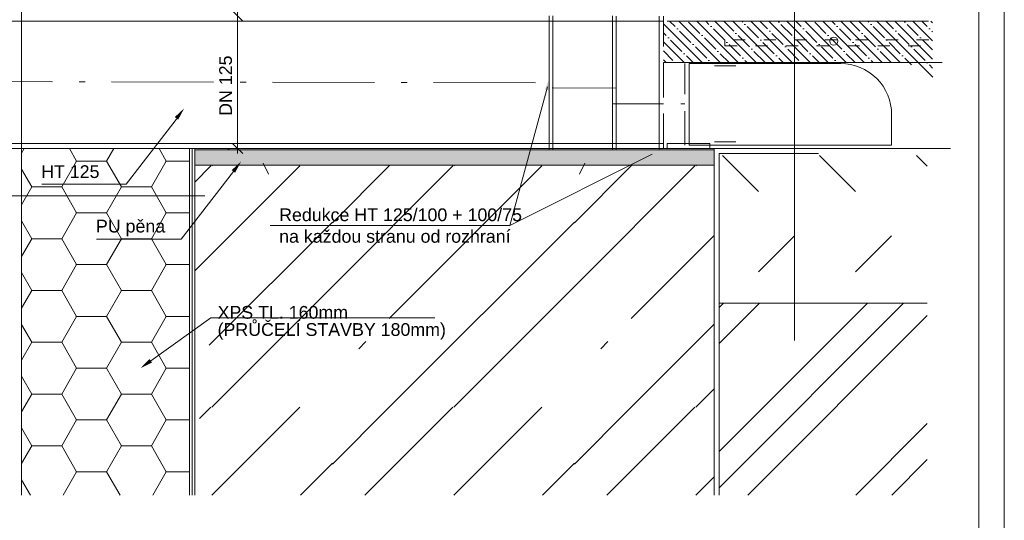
# Model space of a CAD drawing. Header units: millimetres. Extents: x -164296 to 75635, y 29674 to 91116.
# Tile 11 of 20: x -158572 to -157605, y 34098 to 34589. Entities that reach past the tile are written whole.
import ezdxf

# ---------------------------------------------------------------- set-up
doc = ezdxf.new("R2010")
doc.units = ezdxf.units.MM
doc.header["$MEASUREMENT"] = 0
for name, pattern in [('čerchovaná 14', [158, 100, -26, 6, -26]), ('Čerchovaná M', [90, 50, -17, 6, -17]), ('Čárkovaná S', [50, 30, -20]), ('ČÁRKOVANÁ1', [30, 12, -18])]:
    doc.linetypes.add(name, pattern=pattern)
doc.layers.add('Konstrukce - nosné', color=7, linetype='Continuous')
doc.layers.add('Výplně – Řezové', color=7, linetype='Continuous')
doc.styles.add('GENEROVANÝ_STYL_1', font='txt')
doc.linetypes.add('LEPENÍ', pattern='A,0,[2,Detail č.9 PROVĚTRÁVANÁ PODLAHA1.Shx,S=0.060476,R=0,X=0,Y=0],-7.62,0', length=7.62)

# ---------------------------------------------------------------- blocks, each defined once
blk = doc.blocks.new('*X3')
at = {"layer": 'Výplně – Řezové', "color": 30, "linetype": 'Continuous', "lineweight": 20, "true_color": 0xff6600}
for p, q in [((-157846.77, 34420.1), (-157882.13, 34455.46)), ((-157751.47, 34420.1), (-157786.83, 34455.46)), ((-157681.03, 34444.97), (-157691.53, 34455.46)), ((-157846.77, 34341.19), (-157811.42, 34376.54)), ((-157751.47, 34341.19), (-157716.12, 34376.54))]:
    blk.add_line(p, q, dxfattribs=at)
blk = doc.blocks.new('výplň_1_1', base_point=(0, 0))
at = {"layer": 'Výplně – Řezové', "color": 30, "linetype": 'Continuous', "lineweight": 20, "true_color": 0xff6600}
blk.add_blockref('*X3', (0, 0), dxfattribs=at)
blk = doc.blocks.new('*X5')
at = {"color": 8, "linetype": 'Continuous', "lineweight": 13}
for p, q in [((-158367.68, 34460.97), (-158366.36, 34462.28)), ((-158400.01, 34429.39), (-158384.06, 34445.34)), ((-158400.01, 34342.26), (-158296.93, 34445.34)), ((-158383.31, 34445.34), (-158382.68, 34445.97)), ((-158264.93, 34389.46), (-158209.06, 34445.34)), ((-158264.93, 34326.96), (-158146.56, 34445.34)), ((-158209.1, 34295.67), (-158059.43, 34445.34)), ((-158209.06, 34445.34), (-158208.43, 34445.97)), ((-158145.81, 34445.34), (-158145.18, 34445.97)), ((-158027.43, 34389.46), (-157971.56, 34445.34)), ((-158027.43, 34326.96), (-157909.06, 34445.34)), ((-157971.56, 34445.34), (-157970.93, 34445.97)), ((-157908.31, 34445.34), (-157907.68, 34445.97)), ((-158385.8, 34269.35), (-158264.93, 34390.21)), ((-158209.06, 34208.59), (-158027.43, 34390.21)), ((-157971.6, 34295.67), (-157890.34, 34376.93)), ((-158383.31, 34208.59), (-158264.93, 34326.96)), ((-158145.81, 34208.59), (-158027.43, 34326.96)), ((-157971.56, 34208.59), (-157890.34, 34289.8)), ((-158239, 34265.78), (-158231.96, 34272.81)), ((-158001.5, 34265.78), (-157994.46, 34272.81)), ((-157908.31, 34208.59), (-157890.34, 34226.55)), ((-158395.18, 34197.46), (-158384.06, 34208.59)), ((-158383.32, 34122.2), (-158296.93, 34208.59)), ((-158264.93, 34152.71), (-158209.06, 34208.59)), ((-158232.94, 34122.2), (-158146.56, 34208.59)), ((-158145.82, 34122.2), (-158059.43, 34208.59)), ((-158027.43, 34152.71), (-157971.56, 34208.59)), ((-157995.44, 34122.2), (-157909.06, 34208.59)), ((-158296.19, 34122.2), (-158264.93, 34153.46)), ((-158058.69, 34122.2), (-158027.43, 34153.46)), ((-157908.32, 34122.2), (-157890.34, 34140.18))]:
    blk.add_line(p, q, dxfattribs=at)
blk = doc.blocks.new('výplň_2_1', base_point=(0, 0))
at = {"color": 8, "linetype": 'Continuous', "lineweight": 13}
blk.add_blockref('*X5', (0, 0), dxfattribs=at)

msp = doc.modelspace()

# ---------------------------------------------------------------- hatches: boundary and pattern name
at = {"linetype": 'Continuous', "lineweight": 20, "true_color": 0xff6600}
h = msp.add_hatch(dxfattribs=at)
h.set_pattern_fill('ANSI35_0001', color=30, style=0, pattern_type=2)
h.set_pattern_definition([(135, (-330371.962, 4094.537), (8.8388348, 8.8388348), []), (135, (-330371.962, 4103.376), (8.8388348, 8.8388348), [15.625, -3.125, 0, -3.125])])
h.paths.add_polyline_path([(-157675.82, 34587.28), (-157940.01, 34587.28), (-157940.01, 34546.63), (-157711.43, 34546.63, -0.309436), (-157675.74, 34525.24)])
at = {"linetype": 'Continuous', "lineweight": 13}
for points in [[(-158056.35, 34520.22), (-158052.29, 34519.28), (-158051.5, 34531.93)], [(-158416.28, 34490.65), (-158419.57, 34493.2), (-158410.28, 34501.82)], [(-157952.12, 34458.54), (-157950.25, 34454.82), (-157940.01, 34462.28)], [(-158360.43, 34438.55), (-158363.73, 34441.1), (-158354.44, 34449.72)], [(-158444.4, 34255.66), (-158441.97, 34252.27), (-158453.34, 34246.67)]]:
    msp.add_hatch(color=154, dxfattribs=at).paths.add_polyline_path(points)
at = {"linetype": 'Continuous', "lineweight": 20, "true_color": 0xff6600}
h = msp.add_hatch(dxfattribs=at)
h.set_pattern_fill('EPS_0001', color=30, style=0, pattern_type=2)
h.set_pattern_definition([(0, (-338759.73, 25229.786), (43.9940907, 25.4), [29.329394, -58.658788]), (120, (-338759.73, 25229.786), (-43.9940906, 25.4), [29.329394, -58.658788]), (60, (-338759.73, 25229.786), (1e-07, 50.8), [0, -58.6587876, 29.329394, 0, 0, 0])])
h.paths.add_polyline_path([(-158570.01, 34462.28), (-158570.01, 34122.2), (-158405.01, 34122.2), (-158405.01, 34462.28), (-158415.01, 34462.28)])
h = msp.add_hatch(dxfattribs=at)
h.set_pattern_fill('AR_SAND_0001', color=30, style=0, pattern_type=2)
h.set_pattern_definition([(307.5, (-330396.962, 3993.876), (4.81705942, 0.157483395), [0, -3.8, 0, -4.25, 0, -4.0625]), (277.5, (-330396.962, 3993.876), (-7.05536516, 4.42444176), [0, -2.05, 0, -3.425, 0, -1.3125]), (237.5, (-330396.962, 3996.951), (-0.01414763, 7.78535465), [0, -1.25, 0, -4.5, 0, -5.875]), (227.5, (-330396.962, 3996.951), (-2.1941889, 7.5153165), [0, -0.625, 0, -2.95, 0, -3.375])])
h.paths.add_polyline_path([(-158400.01, 34460.97), (-158400.01, 34445.97), (-157890.34, 34445.97), (-157890.34, 34460.97)])
at = {"linetype": 'Continuous', "lineweight": 13}
h = msp.add_hatch(dxfattribs=at)
h.set_pattern_fill('Zemina___původní_0001', color=254, style=0, pattern_type=2)
h.set_pattern_definition([(45, (0, 0), (-88.38835, 88.38835), []), (45, (-17.68, 17.68), (-88.38835, 88.38835), []), (45, (-35.36, 35.36), (-88.38835, 88.38835), [])])
h.paths.add_polyline_path([(-157885.34, 34310.6), (-157885.34, 34122.2), (-157681.03, 34122.2), (-157681.03, 34310.6)])

# ---------------------------------------------------------------- linework, layer by layer
at = {"color": 154, "linetype": 'Continuous', "lineweight": 13}
for p, q in [((-157811.27, 35048.85), (-157811.27, 34274.08)), ((-158352.94, 34587.28), (-158362.94, 34597.28)), ((-158357.94, 34597.28), (-158357.94, 34457.28)), ((-158053.71, 34522.75), (-158090.63, 34386.78)), ((-158415.93, 34493.67), (-158467.21, 34427.26)), ((-158382.94, 34462.28), (-158352.94, 34462.28)), ((-158362.94, 34467.28), (-158352.94, 34457.28)), ((-157951.18, 34456.68), (-158090.63, 34386.78)), ((-158362.08, 34439.83), (-158413.37, 34373.42)), ((-158467.21, 34427.26), (-158550.16, 34427.26)), ((-158820.84, 34415.88), (-158390.01, 34415.88)), ((-158092.63, 34386.78), (-158326.04, 34386.78)), ((-158090.63, 34386.78), (-158092.63, 34386.78)), ((-158415.37, 34373.42), (-158496.32, 34373.42)), ((-158413.37, 34373.42), (-158415.37, 34373.42)), ((-158443.18, 34253.96), (-158384.29, 34296.24)), ((-158384.29, 34296.24), (-158382.29, 34296.24)), ((-158382.29, 34296.24), (-158164.23, 34296.24))]:
    msp.add_line(p, q, dxfattribs=at)
at = {"color": 48, "linetype": 'Continuous', "lineweight": 20, "true_color": 0x5a400a}
for p, q in [((-158570.01, 34932.28), (-158570.01, 34122.2)), ((-158589.56, 34587.28), (-158002.28, 34587.28)), ((-158052.28, 34592.45), (-158052.28, 34460.97)), ((-158048.39, 34592.45), (-158048.39, 34460.97)), ((-158002.28, 34587.28), (-157940.01, 34587.28)), ((-157990.01, 34592.45), (-157990.01, 34460.97)), ((-157986.37, 34592.28), (-157986.37, 34460.97)), ((-157944.32, 34592.28), (-157944.32, 34460.97)), ((-157936.37, 34587.28), (-157679.97, 34587.28)), ((-157666.46, 34546.63), (-157940.01, 34546.63)), ((-157940.01, 34467.28), (-158589.56, 34467.28)), ((-158584.56, 34462.28), (-158400.01, 34462.28)), ((-158405.01, 34462.28), (-158405.01, 34122.2)), ((-157890.35, 34462.28), (-158400.01, 34462.28)), ((-158400.01, 34462.28), (-158400.01, 34122.2)), ((-158002.28, 34462.28), (-158400.01, 34462.28)), ((-157890.35, 34462.28), (-157998.39, 34462.28)), ((-157998.39, 34462.28), (-157940.01, 34462.28)), ((-157940.01, 34462.28), (-157940.01, 34467.28)), ((-157894.32, 34467.28), (-157936.37, 34467.28)), ((-157936.37, 34467.28), (-157936.37, 34462.28)), ((-157936.37, 34462.28), (-157894.32, 34462.28)), ((-157894.32, 34462.28), (-157894.32, 34467.28)), ((-157890.34, 34462.28), (-157787.94, 34462.28)), ((-157890.34, 34462.28), (-157658.3, 34462.28)), ((-157890.34, 34462.28), (-157890.34, 34122.2)), ((-157885.34, 34457.28), (-157787.94, 34457.28)), ((-157885.34, 34457.28), (-157787.94, 34457.28)), ((-157885.34, 34457.28), (-157885.34, 34122.2)), ((-157885.34, 34457.28), (-157885.34, 34122.2)), ((-157885.34, 34310.6), (-157681.03, 34310.6))]:
    msp.add_line(p, q, dxfattribs=at)
at = {"color": 48, "linetype": 'Čárkovaná S', "lineweight": 20, "true_color": 0x5a400a}
for p, q in [((-157940.01, 34592.28), (-157940.01, 34460.97)), ((-157940.01, 34546.63), (-157940.01, 34465.66)), ((-157940.01, 34543.46), (-157940.01, 34468.99)), ((-157918.93, 34465.66), (-157918.93, 34546.63)), ((-157918.93, 34468.99), (-157918.93, 34543.46)), ((-157868.93, 34543.46), (-157890.01, 34543.46)), ((-157868.93, 34546.63), (-157864.82, 34546.63)), ((-157890.01, 34468.99), (-157868.93, 34468.99)), ((-157890.01, 34465.66), (-157868.93, 34465.66))]:
    msp.add_line(p, q, dxfattribs=at)
at = {"color": 48, "linetype": 'čerchovaná 14', "lineweight": 20, "true_color": 0x5a400a}
for p, q in [((-158639.56, 34528.1), (-158048.39, 34526.71)), ((-158049.19, 34521.81), (-157986.37, 34521.66))]:
    msp.add_line(p, q, dxfattribs=at)
at = {"color": 48, "linetype": 'Čerchovaná M', "lineweight": 20, "true_color": 0x5a400a}
msp.add_line((-157990.01, 34506.22), (-157918.93, 34506.22), dxfattribs=at)
at = {"color": 154, "linetype": 'LEPENÍ', "lineweight": 13}
msp.add_line((-158402.51, 34462.28), (-158402.51, 34122.2), dxfattribs=at)
at = {"color": 48, "linetype": 'ČÁRKOVANÁ1', "lineweight": 20, "true_color": 0x5a400a}
for p, q in [((-158327.51, 34437.28), (-158340.01, 34462.28)), ((-158022.51, 34437.28), (-158010.01, 34462.28))]:
    msp.add_line(p, q, dxfattribs=at)
at = {"color": 30, "linetype": 'Continuous', "lineweight": 20, "true_color": 0xff6600}
msp.add_lwpolyline([(-159090.45, 35642.4), (-157605.45, 35642.4), (-157605.45, 33542.4), (-159090.45, 33542.4)], close=True, dxfattribs=at)
at = {"color": 154, "linetype": 'Continuous', "lineweight": 13}
msp.add_lwpolyline([(-159065.45, 35617.4), (-157630.45, 35617.4), (-157630.45, 33567.4), (-159065.45, 33567.4)], close=True, dxfattribs=at)
at = {"color": 154, "linetype": 'ČÁRKOVANÁ1', "lineweight": 13}
for points in [[(-157679.62, 34569.1), (-157879.72, 34569.1), (-157879.72, 34563.1)], [(-157879.72, 34569.1), (-157879.72, 34563.1), (-157679.62, 34563.1)], [(-157679.62, 34569.1), (-157879.72, 34569.1), (-157879.72, 34563.1)], [(-157879.72, 34569.1), (-157879.72, 34563.1), (-157679.62, 34563.1)]]:
    msp.add_lwpolyline(points, dxfattribs=at)
at = {"color": 7, "linetype": 'Continuous', "lineweight": 13, "flags": 128}
msp.add_lwpolyline([(-158400.01, 34460.97), (-158400.01, 34445.97), (-157890.34, 34445.97), (-157890.34, 34460.97)], close=True, dxfattribs=at)
at = {"color": 154, "linetype": 'Continuous', "lineweight": 13}
msp.add_circle((-157772.72, 34567.6), 4, dxfattribs=at)
at = {"layer": 'Konstrukce - nosné', "color": 7, "linetype": 'Continuous', "lineweight": 13, "flags": 128}
msp.add_lwpolyline([(-157716.05, 34495.66), (-157716.05, 34465.66), (-157914.82, 34465.66), (-157914.82, 34545.66), (-157766.05, 34545.66, -0.414214)], format="xyb", close=True, dxfattribs=at)

# ---------------------------------------------------------------- block references
at = {"color": 8, "linetype": 'Continuous', "lineweight": 13}
msp.add_blockref('výplň_2_1', (0, 0), dxfattribs=at)
at = {"layer": 'Výplně – Řezové', "color": 30, "linetype": 'Continuous', "lineweight": 20, "true_color": 0xff6600}
msp.add_blockref('výplň_1_1', (0, 0), dxfattribs=at)

# ---------------------------------------------------------------- texts
at = {"color": 154, "linetype": 'Continuous', "lineweight": 13, "insert": (-158363.33, 34494.38), "char_height": 12.5, "attachment_point": 7, "rotation": 90, "style": 'GENEROVANÝ_STYL_1'}
msp.add_mtext('\\A1;{\\pql;\\fArial|b0|i0|c238|p38;DN\\fArial|b0|i0|c238|p38; 12\\fArial|b0|i0|c238|p38;5}', dxfattribs=at)
at = {"color": 154, "linetype": 'Continuous', "lineweight": 13, "char_height": 12.5, "style": 'GENEROVANÝ_STYL_1'}
for s, insert, attachment_point in [('\\A1;{\\pqr;\\fArial|b0|i0|c238|p38;HT 125}', (-158493.5, 34433.19), 9), ('\\A1;{\\pql;\\fArial|b0|i0|c238|p38;Redukce HT 125/100\\fArial|b0|i0|c238|p38; + 100/75\\fArial|b0|i0|c238|p38; }', (-158317.15, 34390.86), 7), ('\\A1;{\\pqr;\\fArial|b0|i0|c238|p38;PU pěna}', (-158429.02, 34376.15), 9), ('\\A1;{\\pql;\\fArial|b0|i0|c238|p38;na každou stranu od rozhraní}', (-158317.15, 34369.7), 7)]:
    msp.add_mtext(s, dxfattribs=dict(at, insert=insert, attachment_point=attachment_point))
at = {"color": 154, "linetype": 'Continuous', "lineweight": 13, "insert": (-158377.6, 34274.69), "char_height": 12.5, "attachment_point": 7, "line_spacing_factor": 0.809605, "style": 'GENEROVANÝ_STYL_1'}
msp.add_mtext('\\A1;{\\pql;\\fArial|b0|i0|c238|p38;XPS TL. 160mm\\P\\pql;\\fArial|b0|i0|c238|p38;(PRŮČELÍ STAVBY 180mm)}', dxfattribs=at)

doc.saveas('drawing.dxf')
